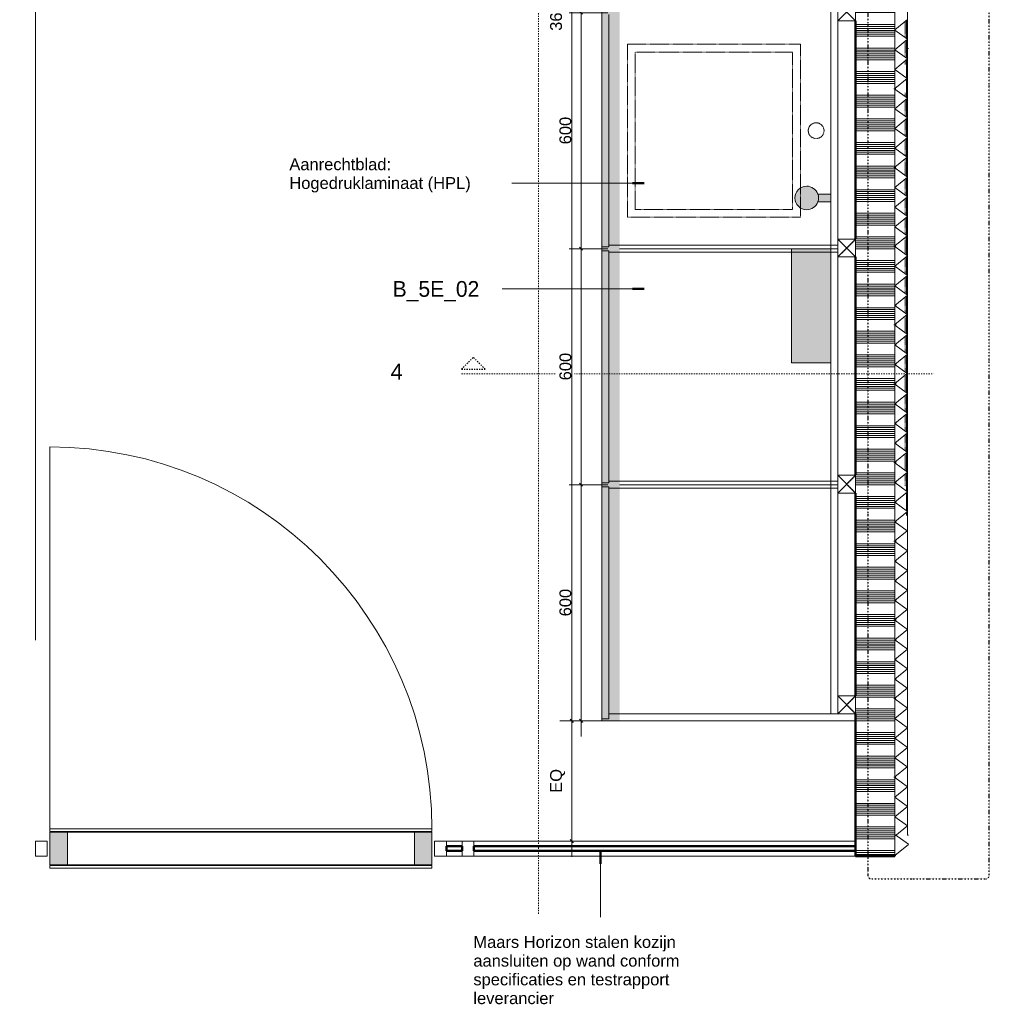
# Model space of a CAD drawing. Header units: millimetres. Extents: x 59467 to 88642, y -9418 to 37445.
# Tile 4 of 6: x 59467 to 61932, y 32394 to 34897. Entities that reach past the tile are written whole.
import ezdxf

# ---------------------------------------------------------------- set-up
doc = ezdxf.new("R2010")
doc.units = ezdxf.units.MM
for name, pattern in [('Dash 1_8_', [6.35, 3.175, -3.175]), ('Dash Dot Dot Small', [7.9375, 3.175, -1.5875, 0, -1.5875, 0, -1.5875]), ('Hidden', [7.14375, 4.7625, -2.38125]), ('Overhead xxSmall', [2.579688, 1.5875, -0.992188]), ('Overhead xxSmall_2_', [2.579688, 1.5875, -0.992188])]:
    doc.linetypes.add(name, pattern=pattern)
for name, color, linetype, lineweight in [('0-1', 7, 'Continuous', 5), ('A----M-', 8, 'Continuous', 5), ('A----M--20', 8, 'Continuous', 5), ('A09-C---1', 135, 'Dash 1_8_', 13), ('A09-C---2', 215, 'Dash 1_8_', 25), ('A09-C---3', 8, 'Dash 1_8_', 5), ('A09-C---6', 8, 'Dash Dot Dot Small', 25), ('A09-NT--1', 50, 'Continuous', 50), ('A09-NT--2', 90, 'Continuous', 13), ('A09-NT--3', 7, 'Continuous', 13), ('A22-----1', 50, 'Continuous', 50), ('A29-----1', 8, 'Continuous', 5), ('A29-----2', 50, 'Continuous', 50), ('A31----', 140, 'Continuous', 5), ('A31-----1', 90, 'Continuous', 13), ('A31-----2', 250, 'Continuous', 18), ('A31-----3', 7, 'Continuous', 5), ('A79-Y---1', 90, 'Continuous', 13), ('A79-Y---2', 8, 'Overhead xxSmall_2_', 13), ('A79-Y---3', 8, 'Continuous', 5), ('A99----', 1, 'Continuous', 5), ('A99-----1', 122, 'Overhead xxSmall', 5), ('A99-----3', 7, 'Continuous', 5), ('A99-----4', 1, 'Overhead xxSmall', 5), ('A99-----5', 1, 'Continuous', 13), ('A99-----6', 1, 'Overhead xxSmall', 13), ('Detail Items', 1, 'Continuous', 5), ('Detail Items-1', 10, 'Continuous', 5), ('Detail Items-2', 1, 'Hidden', 5)]:
    doc.layers.add(name, color=color, linetype=linetype, lineweight=lineweight)
doc.styles.add('Arial', font='arial.ttf', dxfattribs={"height": 40})
doc.styles.add('Arial_1', font='arial.ttf', dxfattribs={"height": 30})
doc.styles.add('SHL-Book-TT_B', font='txt', dxfattribs={"height": 40})
doc.dimstyles.new('TD_Diagonal_1_5_mm', dxfattribs={"dimscale": 304.8, "dimtxt": 30.607782, "dimasz": 0.026247, "dimexe": 0.098425, "dimexo": 0.098425, "dimgap": 0.052493, "dimtad": 1, "dimdec": 0, "dimzin": 0, "dimdsep": 46, "dimtxsty": 'Arial_1', "dimblk1": 'OBLIQUE', "dimblk2": 'OBLIQUE', "dimsah": 1, "dimcen": 0.09, "dimdle": 0.131234, "dimazin": 2, "dimtfac": 1, "dimtdec": 4, "dimtix": 1, "dimtmove": 0, "dimatfit": 3, "dimfxl": 1, "dimtvp": 1, "dimtfill": 1, "dimtolj": 1, "dimtzin": 0, "dimarcsym": 2})

# ---------------------------------------------------------------- blocks, each defined once
blk = doc.blocks.new('NLRS_32_20_DO_deur in glazen wand - glazen deur_MA_01-3650172-Pantry Standard D - Plan view')
at = {"layer": 'A31----'}
h = blk.add_hatch(color=256, dxfattribs=at)
h.paths.add_polyline_path([(60514.5, 32748.5), (60514.5, 32831.3), (60470, 32831.3), (60470, 32748.5)])
h.paths.add_polyline_path([(59588, 32748.5), (59588, 32831.3), (59543.5, 32831.3), (59543.5, 32748.5)])
at = {"layer": 'A31-----2'}
for p, q in [((59543.5, 32839.9), (60514.5, 32839.9)), ((59543.5, 32832.9), (59543.5, 32839.9)), ((60514.5, 32839.9), (60514.5, 32832.9)), ((60514.5, 32832.9), (59543.5, 32832.9)), ((59543.5, 32831.3), (59588, 32831.3)), ((59543.5, 32748.5), (59543.5, 32831.3)), ((59588, 32831.3), (59588, 32748.5)), ((60470, 32831.3), (60514.5, 32831.3)), ((60470, 32748.5), (60470, 32831.3)), ((60514.5, 32831.3), (60514.5, 32748.5)), ((59588, 32748.5), (59543.5, 32748.5)), ((59543.5, 32746.9), (60514.5, 32746.9)), ((59543.5, 32739.9), (59543.5, 32746.9)), ((60514.5, 32739.9), (59543.5, 32739.9)), ((60514.5, 32748.5), (60470, 32748.5)), ((60514.5, 32746.9), (60514.5, 32739.9))]:
    blk.add_line(p, q, dxfattribs=at)
at = {"layer": 'A31-----3'}
for p, q in [((59588, 32831.3), (60470, 32831.3)), ((60470, 32748.5), (59588, 32748.5))]:
    blk.add_line(p, q, dxfattribs=at)
at = {"layer": 'A99-----3'}
blk.add_line((59543.5, 32839.9), (59543.5, 33810.9), dxfattribs=at)
blk.add_arc((59543.5, 32839.9), 971, 359.9999, 89.9999, dxfattribs=at)
blk = doc.blocks.new('Rectangular Mullion - 00_maars_horizon_onder_profiel-3650169-Pantry Standard D - Plan view')
at = {"layer": 'A31-----3'}
for p, q in [((60621.5, 32808.9), (61591.5, 32808.8)), ((61591.5, 32770.8), (60621.5, 32770.9))]:
    blk.add_line(p, q, dxfattribs=at)
blk = doc.blocks.new('Rectangular Mullion - 00_maars_horizon_onder_profiel-3650170-Pantry Standard D - Plan view')
at = {"layer": 'A31-----3'}
for p, q in [((60551.5, 32808.9), (60591.5, 32808.9)), ((60591.5, 32770.9), (60551.5, 32770.9))]:
    blk.add_line(p, q, dxfattribs=at)
blk = doc.blocks.new('Rectangular Mullion - 00_maars_horizon-3226870-Pantry Standard D - Plan view')
at = {"layer": 'A31-----2'}
for p, q in [((59536.5, 32808.9), (59506.5, 32808.9)), ((59506.5, 32808.9), (59506.5, 32770.9)), ((59536.5, 32770.9), (59536.5, 32808.9)), ((59506.5, 32770.9), (59536.5, 32770.9))]:
    blk.add_line(p, q, dxfattribs=at)
blk = doc.blocks.new('Rectangular Mullion - 00_maars_horizon-3650164-Pantry Standard D - Plan view')
at = {"layer": 'A31-----2'}
for p, q in [((60621.5, 32808.9), (60591.5, 32808.9)), ((60591.5, 32808.9), (60591.5, 32770.9)), ((60621.5, 32770.9), (60621.5, 32808.9)), ((60591.5, 32770.9), (60621.5, 32770.9))]:
    blk.add_line(p, q, dxfattribs=at)
blk = doc.blocks.new('732 Balie 5e feature wall - feature wall-8834893-Pantry Standard D - Plan view')
at = {"layer": 'A79-Y---1'}
for p, q in [((61691.5, 34920.7), (61691.5, 34870.8)), ((61691.5, 34870.8), (61723.9, 34897.1)), ((61723.9, 34847.1), (61691.5, 34870.7)), ((61691.5, 34870.7), (61691.5, 34820.8)), ((61691.5, 34820.8), (61723.9, 34847.1)), ((61723.9, 34797.1), (61691.5, 34820.7)), ((61691.5, 34820.7), (61691.5, 34770.8)), ((61691.5, 34770.8), (61723.9, 34797.1)), ((61723.1, 34747.7), (61691.5, 34770.7)), ((61691.5, 34770.7), (61691.5, 34722.1)), ((61691.5, 34722.1), (61723.1, 34747.7)), ((61723.9, 34697.1), (61691.5, 34720.7)), ((61691.5, 34720.7), (61691.5, 34670.8)), ((61691.5, 34670.8), (61723.9, 34697.1)), ((61723.9, 34647.1), (61691.5, 34670.7)), ((61691.5, 34670.7), (61691.5, 34620.8)), ((61691.5, 34620.8), (61723.9, 34647.1)), ((61723.9, 34597.1), (61691.5, 34620.7)), ((61691.5, 34620.7), (61691.5, 34570.8)), ((61691.5, 34570.8), (61723.9, 34597.1)), ((61723.1, 34547.7), (61691.5, 34570.7)), ((61691.5, 34570.7), (61691.5, 34522.1)), ((61691.5, 34522.1), (61723.1, 34547.7)), ((61723.9, 34497.1), (61691.5, 34520.7)), ((61691.5, 34520.7), (61691.5, 34470.8)), ((61691.5, 34470.8), (61723.9, 34497.1)), ((61723.9, 34447.1), (61691.5, 34470.7)), ((61691.5, 34470.7), (61691.5, 34420.8)), ((61691.5, 34420.8), (61723.9, 34447.1)), ((61723.9, 34397.1), (61691.5, 34420.7)), ((61691.5, 34420.7), (61691.5, 34370.8)), ((61691.5, 34370.8), (61723.9, 34397.1)), ((61723.1, 34347.7), (61691.5, 34370.7)), ((61691.5, 34370.7), (61691.5, 34322.1)), ((61691.5, 34322.1), (61723.1, 34347.7)), ((61723.9, 34297.1), (61691.5, 34320.7)), ((61691.5, 34320.7), (61691.5, 34270.8)), ((61691.5, 34270.8), (61723.9, 34297.1)), ((61723.9, 34247.1), (61691.5, 34270.7)), ((61691.5, 34270.7), (61691.5, 34220.8)), ((61691.5, 34220.8), (61723.9, 34247.1)), ((61723.9, 34197.1), (61691.5, 34220.7)), ((61691.5, 34220.7), (61691.5, 34170.8)), ((61691.5, 34170.8), (61723.9, 34197.1)), ((61723.1, 34147.7), (61691.5, 34170.7)), ((61691.5, 34170.7), (61691.5, 34122.1)), ((61691.5, 34122.1), (61723.1, 34147.7)), ((61723.9, 34097.1), (61691.5, 34120.7)), ((61691.5, 34120.7), (61691.5, 34070.8)), ((61691.5, 34070.8), (61723.9, 34097.1)), ((61723.9, 34047.1), (61691.5, 34070.7)), ((61691.5, 34070.7), (61691.5, 34020.8)), ((61691.5, 34020.8), (61723.9, 34047.1)), ((61723.1, 33997.7), (61691.5, 34020.7)), ((61691.5, 34020.7), (61691.5, 33972.1)), ((61691.5, 33972.1), (61723.1, 33997.7)), ((61723.9, 33947.1), (61691.5, 33970.7)), ((61691.5, 33970.7), (61691.5, 33920.8)), ((61691.5, 33920.8), (61723.9, 33947.1)), ((61723.9, 33897.1), (61691.5, 33920.7)), ((61691.5, 33920.7), (61691.5, 33870.8)), ((61691.5, 33870.8), (61723.9, 33897.1)), ((61723.9, 33847.1), (61691.5, 33870.7)), ((61691.5, 33870.7), (61691.5, 33820.8)), ((61691.5, 33820.8), (61723.9, 33847.1)), ((61723.1, 33797.7), (61691.5, 33820.7)), ((61691.5, 33820.7), (61691.5, 33772.1)), ((61691.5, 33772.1), (61723.1, 33797.7)), ((61723.9, 33747.1), (61691.5, 33770.7)), ((61691.5, 33770.7), (61691.5, 33720.8)), ((61691.5, 33720.8), (61723.9, 33747.1)), ((61723.9, 33697.1), (61691.5, 33720.7)), ((61691.5, 33720.7), (61691.5, 33670.8)), ((61691.5, 33670.8), (61723.9, 33697.1)), ((61723.9, 33647.1), (61691.5, 33670.7)), ((61691.5, 33670.7), (61691.5, 33620.8)), ((61691.5, 33620.8), (61723.9, 33647.1)), ((61723.1, 33597.7), (61691.5, 33620.7)), ((61691.5, 33620.7), (61691.5, 33572.1)), ((61691.5, 33572.1), (61723.1, 33597.7)), ((61723.9, 33547.1), (61691.5, 33570.7)), ((61691.5, 33570.7), (61691.5, 33520.8)), ((61691.5, 33520.8), (61723.9, 33547.1)), ((61723.9, 33497.1), (61691.5, 33520.7)), ((61691.5, 33520.7), (61691.5, 33470.8)), ((61691.5, 33470.8), (61723.9, 33497.1)), ((61723.9, 33447.1), (61691.5, 33470.7)), ((61691.5, 33470.7), (61691.5, 33420.8)), ((61691.5, 33420.8), (61723.9, 33447.1)), ((61723.1, 33397.7), (61691.5, 33420.7)), ((61691.5, 33420.7), (61691.5, 33372.1)), ((61691.5, 33372.1), (61723.1, 33397.7)), ((61723.9, 33347.1), (61691.5, 33370.7)), ((61691.5, 33370.7), (61691.5, 33320.8)), ((61691.5, 33320.8), (61723.9, 33347.1)), ((61723.9, 33297.1), (61691.5, 33320.7)), ((61691.5, 33320.7), (61691.5, 33270.8)), ((61691.5, 33270.8), (61723.9, 33297.1)), ((61723.9, 33247.1), (61691.5, 33270.7)), ((61691.5, 33270.7), (61691.5, 33220.8)), ((61691.5, 33220.8), (61723.9, 33247.1)), ((61723.1, 33197.7), (61691.5, 33220.7)), ((61691.5, 33220.7), (61691.5, 33172.1)), ((61691.5, 33172.1), (61723.1, 33197.7)), ((61723.9, 33147.1), (61691.5, 33170.7)), ((61691.5, 33170.7), (61691.5, 33120.8)), ((61691.5, 33120.8), (61723.9, 33147.1)), ((61723.9, 33097.1), (61691.5, 33120.7)), ((61691.5, 33120.7), (61691.5, 33070.8)), ((61691.5, 33070.8), (61723.9, 33097.1)), ((61723.9, 33047.1), (61691.5, 33070.7)), ((61691.5, 33070.7), (61691.5, 33020.8)), ((61691.5, 33020.8), (61723.9, 33047.1)), ((61723.1, 32997.7), (61691.5, 33020.7)), ((61691.5, 33020.7), (61691.5, 32972.1)), ((61691.5, 32972.1), (61723.1, 32997.7)), ((61723.9, 32947.1), (61691.5, 32970.7)), ((61691.5, 32970.7), (61691.5, 32920.8)), ((61691.5, 32920.8), (61723.9, 32947.1)), ((61723.9, 32897.1), (61691.5, 32920.7)), ((61691.5, 32920.7), (61691.5, 32870.8)), ((61691.5, 32870.8), (61723.9, 32897.1)), ((61723.7, 32847.3), (61691.5, 32870.7)), ((61691.5, 32870.7), (61691.5, 32821.2)), ((61691.5, 32821.2), (61723.7, 32847.3)), ((61725.9, 32801.1), (61691.5, 32826)), ((61691.5, 32826), (61691.5, 32772.4)), ((61691.5, 32772.4), (61725.9, 32800.2))]:
    blk.add_line(p, q, dxfattribs=at)
blk = doc.blocks.new('712 Mayor_Eldermen Balie 5e - 712 Mayor_Eldermen Balie 5e-8567392-Pantry Standard D - Plan view')
at = {"layer": 'A79-Y---1'}
for p, q in [((61723.9, 34823.9), (61723.9, 37003.8)), ((61723.9, 34823.9), (61723.9, 32823.9)), ((61725.9, 34823.9), (61723.9, 34823.9)), ((61725.9, 34823.9), (61723.9, 34823.9)), ((61723.9, 32823.9), (61725.9, 32823.9))]:
    blk.add_line(p, q, dxfattribs=at)
blk = doc.blocks.new('711 Pantry Standard D - Pantry Standard D-12594532-Pantry Standard D - Plan view')
at = {"layer": 'A79-Y---2'}
for p, q in [((60991.6, 34314.8), (61546.5, 34314.8)), ((61546.5, 34314.8), (60991.6, 34314.8)), ((60991.6, 34314.8), (61546.5, 34314.8)), ((61546.5, 34314.8), (60991.6, 34314.8)), ((60991.6, 33714.8), (61546.5, 33714.8)), ((61546.5, 33714.8), (60991.6, 33714.8)), ((60991.6, 33714.8), (61546.5, 33714.8)), ((61546.5, 33714.8), (60991.6, 33714.8)), ((60991.6, 33114.8), (61591.6, 33114.8)), ((60991.6, 33114.8), (61591.6, 33114.8))]:
    blk.add_line(p, q, dxfattribs=at)
blk = doc.blocks.new('HSR-D_SHL_ARCH_Vaste Inrichting_rvt-1-Pantry Standard D - Plan view')
at = {"layer": 'A29-----1'}
h = blk.add_hatch(dxfattribs=at)
h.set_pattern_fill('FP_1', color=256, angle=-100, style=0, pattern_type=2)
h.set_pattern_definition([(180, (61691.515, 34914.85), (5e-13, -60), []), (180, (61691.515, 34919.85), (5e-13, -60), []), (180, (61691.515, 34924.85), (5e-13, -60), []), (180, (61691.516, 34929.85), (5e-13, -60), []), (180, (61691.515, 34934.85), (5e-13, -60), []), (180, (61691.515, 34939.85), (5e-13, -60), []), (180, (61691.515, 34944.85), (5e-13, -60), [])])
h.paths.add_polyline_path([(61591.5, 32770.8), (61691.5, 32770.8), (61691.5, 37058.9), (61591.5, 37058.9), (61591.5, 32772.4)])
at = {"layer": 'A22-----1'}
for p, q in [((61591.5, 34893.8), (61591.5, 34338.8)), ((61691.5, 34720.7), (61691.5, 34722.1)), ((61691.5, 34520.7), (61691.5, 34522.1)), ((61691.5, 34320.7), (61691.5, 34322.1)), ((61591.5, 34293.8), (61591.5, 33738.8)), ((61691.5, 34120.7), (61691.5, 34122.1)), ((61691.5, 33970.7), (61691.5, 33972.1)), ((61691.5, 33770.7), (61691.5, 33772.1)), ((61591.5, 33693.8), (61591.5, 33177.8)), ((61691.5, 33570.7), (61691.5, 33572.1)), ((61691.5, 33370.7), (61691.5, 33372.1)), ((61691.5, 33170.7), (61691.5, 33172.1)), ((61591.5, 33132.8), (61591.5, 32770.8)), ((61691.5, 32970.7), (61691.5, 32972.1)), ((61591.5, 32770.8), (61691.5, 32770.8)), ((61691.5, 32770.8), (61691.5, 32772.4))]:
    blk.add_line(p, q, dxfattribs=at)
at = {"layer": 'A29-----2'}
for p, q in [((60591.5, 32795.9), (60551.5, 32795.9)), ((60551.5, 32795.9), (60551.5, 32783.9)), ((60591.5, 32783.9), (60591.5, 32795.9)), ((61591.5, 32795.8), (60621.5, 32795.9)), ((60621.5, 32795.9), (60621.5, 32783.9)), ((61591.5, 32783.8), (61591.5, 32795.8)), ((60551.5, 32783.9), (60591.5, 32783.9)), ((60621.5, 32783.9), (61591.5, 32783.8))]:
    blk.add_line(p, q, dxfattribs=at)
at = {"layer": 'A99-----1'}
for p, q in [((61694.5, 34173.3), (61694.5, 34168.5)), ((61694.5, 34124.6), (61694.5, 34118.5)), ((61694.5, 34073.3), (61694.5, 34068.5)), ((61694.5, 34023.3), (61694.5, 34018.5)), ((61694.5, 33974.6), (61694.5, 33968.5)), ((61694.5, 33923.3), (61694.5, 33918.5)), ((61694.5, 33873.3), (61694.5, 33868.5)), ((61694.5, 33823.3), (61694.5, 33818.5)), ((61694.5, 33774.6), (61694.5, 33768.5)), ((61694.5, 33723.3), (61694.5, 33718.5)), ((61694.5, 33673.3), (61694.5, 33668.5)), ((61694.5, 33623.3), (61694.5, 33618.5)), ((61694.5, 33574.6), (61694.5, 33568.5)), ((61694.5, 33523.3), (61694.5, 33518.5)), ((61694.5, 33473.3), (61694.5, 33468.5)), ((61694.5, 33423.3), (61694.5, 33418.5)), ((61694.5, 33374.6), (61694.5, 33368.5)), ((61694.5, 33323.3), (61694.5, 33318.5)), ((61694.5, 33273.3), (61694.5, 33268.5)), ((61694.5, 33223.3), (61694.5, 33218.5))]:
    blk.add_line(p, q, dxfattribs=at)
at = {"layer": 'A31-----1'}
for name, p in [('NLRS_32_20_DO_deur in glazen wand - glazen deur_MA_01-3650172-Pantry Standard D - Plan view', (0, 0)), ('Rectangular Mullion - 00_maars_horizon-3226870-Pantry Standard D - Plan view', (0, 0)), ('Rectangular Mullion - 00_maars_horizon-3650164-Pantry Standard D - Plan view', (-70, 0)), ('Rectangular Mullion - 00_maars_horizon_onder_profiel-3650170-Pantry Standard D - Plan view', (0, 0)), ('Rectangular Mullion - 00_maars_horizon-3650164-Pantry Standard D - Plan view', (0, 0)), ('Rectangular Mullion - 00_maars_horizon_onder_profiel-3650169-Pantry Standard D - Plan view', (0, 0))]:
    blk.add_blockref(name, p, dxfattribs=at)
at = {"layer": 'A79-Y---1'}
for name in ['732 Balie 5e feature wall - feature wall-8834893-Pantry Standard D - Plan view', '712 Mayor_Eldermen Balie 5e - 712 Mayor_Eldermen Balie 5e-8567392-Pantry Standard D - Plan view', '711 Pantry Standard D - Pantry Standard D-12594532-Pantry Standard D - Plan view']:
    blk.add_blockref(name, (0, 0), dxfattribs=at)
blk = doc.blocks.new('717 Paper Dispenser - 717 Paper Dispenser-18297893-Pantry Standard D - Plan view')
at = {"layer": 'A79-Y---3'}
for p, q in [((61528.5, 34314.8), (61428.5, 34314.8)), ((61428.5, 34314.8), (61428.5, 34024.8)), ((61528.5, 34024.8), (61528.5, 34314.8)), ((61428.5, 34024.8), (61528.5, 34024.8))]:
    blk.add_line(p, q, dxfattribs=at)
blk = doc.blocks.new('717 Toilet Dispenser Exclusive - 717 Toilet Dispenser Exclusive-18296870-Pantry Standard D - Plan view')
at = {"layer": 'A79-Y---3'}
for p, q in [((61528.5, 34453.8), (61495.8, 34453.8)), ((61528.5, 34433.8), (61528.5, 34453.8)), ((61495.8, 34433.8), (61528.5, 34433.8))]:
    blk.add_line(p, q, dxfattribs=at)
for start, end in [(90, 270), (19.4712, 90), (340.5288, 19.4712), (270, 340.5288)]:
    blk.add_arc((61467.5, 34443.8), 30, start, end, dxfattribs=at)
blk = doc.blocks.new('Afstandsklods - Afstandsklods-13479953-Pantry Standard D - Plan view')
at = {"layer": 'Detail Items'}
for p, q in [((61546.5, 34938.8), (61546.5, 34893.8)), ((61591.5, 34938.8), (61546.5, 34938.8)), ((61546.5, 34893.8), (61591.5, 34938.8)), ((61591.5, 34893.8), (61546.5, 34938.8)), ((61591.5, 34938.8), (61591.5, 34893.8)), ((61591.5, 34893.8), (61546.5, 34893.8))]:
    blk.add_line(p, q, dxfattribs=at)
at = {"layer": 'Detail Items-2'}
for p, q in [((61591.5, 34938.8), (61546.5, 34938.8)), ((61546.5, 34938.8), (61546.5, 34893.8)), ((61546.5, 34938.8), (61591.5, 34893.8)), ((61546.5, 34893.8), (61591.5, 34938.8)), ((61591.5, 34893.8), (61591.5, 34938.8)), ((61546.5, 34893.8), (61591.5, 34893.8))]:
    blk.add_line(p, q, dxfattribs=at)
blk = doc.blocks.new('Detail View - Detail - Detail Number-13476530-Pantry Standard D - Plan view')
at = {"layer": 'A09-C---2'}
for p, q in [((60798.2, 37237.6), (60828.2, 37207.6)), ((60798.2, 37237.6), (60798.2, 37177.6)), ((60798.2, 37177.6), (60828.2, 37207.6))]:
    blk.add_line(p, q, dxfattribs=at)
blk = doc.blocks.new('DIMBLOCK1-Pantry Standard D - Plan view')
at = {"layer": 'A----M--20', "lineweight": 35}
for p, q in [((60893.7, 33714.8), (60889.7, 33718.8)), ((60893.7, 33714.8), (60897.7, 33710.8)), ((60893.7, 33114.8), (60889.7, 33118.8)), ((60893.7, 33114.8), (60897.7, 33110.8))]:
    blk.add_line(p, q, dxfattribs=at)
at = {"layer": 'A----M--20'}
for p, q in [((60961.6, 33714.8), (60863.7, 33714.8)), ((60893.7, 33074.8), (60893.7, 33714.8)), ((60893.7, 33714.8), (60961.6, 33714.8)), ((60961.6, 33114.8), (60863.7, 33114.8)), ((60893.7, 33114.8), (60961.6, 33114.8))]:
    blk.add_line(p, q, dxfattribs=at)
at = {"layer": 'A----M--20', "color": 0, "insert": (60838.8, 33380.2), "char_height": 30, "width": 83.065, "attachment_point": 1, "rotation": 90, "line_spacing_factor": 0.941778, "style": 'Arial_1', "bg_fill": 3, "box_fill_scale": 1.25, "bg_fill_color": 256, "bg_fill_true_color": 13158600, "bg_fill_transparency": 0}
blk.add_mtext('600', dxfattribs=at)
blk = doc.blocks.new('_Oblique')
at = {"color": 0, "linetype": 'ByBlock', "lineweight": -2}
blk.add_line((-0.5, -0.5), (0.5, 0.5), dxfattribs=at)
blk = doc.blocks.new('DIMBLOCK2-Pantry Standard D - Plan view')
at = {"layer": 'A----M--20', "lineweight": 35}
for p, q in [((60893.7, 34314.8), (60889.7, 34318.8)), ((60893.7, 34314.8), (60897.7, 34310.8)), ((60893.7, 33714.8), (60889.7, 33718.8)), ((60893.7, 33714.8), (60897.7, 33710.8))]:
    blk.add_line(p, q, dxfattribs=at)
at = {"layer": 'A----M--20'}
for p, q in [((60961.6, 34314.8), (60863.7, 34314.8)), ((60893.7, 33714.8), (60893.7, 34314.8)), ((60893.7, 34314.8), (60961.6, 34314.8)), ((60961.6, 33714.8), (60863.7, 33714.8)), ((60893.7, 33714.8), (60961.6, 33714.8))]:
    blk.add_line(p, q, dxfattribs=at)
at = {"layer": 'A----M--20', "color": 0, "insert": (60838.8, 33980.2), "char_height": 30, "width": 83.065, "attachment_point": 1, "rotation": 90, "line_spacing_factor": 0.941778, "style": 'Arial_1', "bg_fill": 3, "box_fill_scale": 1.25, "bg_fill_color": 256, "bg_fill_true_color": 13158600, "bg_fill_transparency": 0}
blk.add_mtext('600', dxfattribs=at)
blk = doc.blocks.new('DIMBLOCK3-Pantry Standard D - Plan view')
at = {"layer": 'A----M--20', "lineweight": 35}
for p, q in [((60893.7, 34914.8), (60889.7, 34918.8)), ((60893.7, 34914.8), (60897.7, 34910.8)), ((60893.7, 34314.8), (60889.7, 34318.8)), ((60893.7, 34314.8), (60897.7, 34310.8))]:
    blk.add_line(p, q, dxfattribs=at)
at = {"layer": 'A----M--20'}
for p, q in [((60961.6, 34914.8), (60863.7, 34914.8)), ((60893.7, 34314.8), (60893.7, 34914.8)), ((60893.7, 34914.8), (60961.6, 34914.8)), ((60961.6, 34314.8), (60863.7, 34314.8)), ((60893.7, 34314.8), (60961.6, 34314.8))]:
    blk.add_line(p, q, dxfattribs=at)
at = {"layer": 'A----M--20', "color": 0, "insert": (60838.8, 34580.2), "char_height": 30, "width": 83.065, "attachment_point": 1, "rotation": 90, "line_spacing_factor": 0.941778, "style": 'Arial_1', "bg_fill": 3, "box_fill_scale": 1.25, "bg_fill_color": 256, "bg_fill_true_color": 13158600, "bg_fill_transparency": 0}
blk.add_mtext('600', dxfattribs=at)
blk = doc.blocks.new('DIMBLOCK8-Pantry Standard D - Plan view')
at = {"layer": 'A----M--20'}
for p, q in [((60916.6, 36714.8), (60840, 36714.8)), ((60870, 36714.8), (60870, 33114.8)), ((60870, 36714.8), (60916.6, 36714.8)), ((60916.6, 33114.8), (60840, 33114.8)), ((60870, 33114.8), (60916.6, 33114.8))]:
    blk.add_line(p, q, dxfattribs=at)
at = {"layer": 'A----M--20', "lineweight": 35}
for p, q in [((60870, 36714.8), (60866, 36718.8)), ((60870, 36714.8), (60874, 36710.8)), ((60870, 33114.8), (60866, 33118.8)), ((60870, 33114.8), (60874, 33110.8))]:
    blk.add_line(p, q, dxfattribs=at)
at = {"layer": 'A----M--20', "color": 0, "insert": (60815.1, 34868.7), "char_height": 30, "width": 110.753, "attachment_point": 1, "rotation": 90, "line_spacing_factor": 0.941778, "style": 'Arial_1', "bg_fill": 3, "box_fill_scale": 1.25, "bg_fill_color": 256, "bg_fill_true_color": 13158600, "bg_fill_transparency": 0}
blk.add_mtext('3600', dxfattribs=at)
blk = doc.blocks.new('DIMBLOCK9-Pantry Standard D - Plan view')
at = {"layer": 'A----M--20'}
for p, q in [((60916.6, 33114.8), (60840, 33114.8)), ((60870, 33114.8), (60870, 32768.9)), ((60870, 33114.8), (60916.6, 33114.8)), ((60845.7, 32808.9), (60900, 32808.9)), ((60870, 32808.9), (60845.7, 32808.9))]:
    blk.add_line(p, q, dxfattribs=at)
at = {"layer": 'A----M--20', "lineweight": 35}
for p, q in [((60870, 33114.8), (60866, 33118.8)), ((60870, 33114.8), (60874, 33110.8)), ((60870, 32808.9), (60866, 32812.9)), ((60870, 32808.9), (60874, 32804.9))]:
    blk.add_line(p, q, dxfattribs=at)
at = {"layer": 'A----M--20', "color": 0, "insert": (60815.1, 32931.7), "char_height": 30, "width": 72.329, "attachment_point": 1, "rotation": 90, "line_spacing_factor": 0.941778, "style": 'Arial_1', "bg_fill": 3, "box_fill_scale": 1.25, "bg_fill_color": 256, "bg_fill_true_color": 13158600, "bg_fill_transparency": 0}
blk.add_mtext('EQ', dxfattribs=at)
blk = doc.blocks.new('DIMBLOCK11-Pantry Standard D - Plan view')
at = {"layer": 'A----M--20'}
for p, q in [((59506.5, 33319.9), (59506.5, 36819.8)), ((60946.6, 36744.8), (60946.6, 36819.8)), ((60946.6, 36789.8), (59466.5, 36789.8)), ((59506.5, 36789.8), (59506.5, 33319.9)), ((60946.6, 36789.8), (60946.6, 36744.8))]:
    blk.add_line(p, q, dxfattribs=at)
at = {"layer": 'A----M--20', "lineweight": 35}
for p, q in [((59506.5, 36789.8), (59502.5, 36785.8)), ((59506.5, 36789.8), (59510.5, 36793.8)), ((60946.6, 36789.8), (60942.6, 36785.8)), ((60946.6, 36789.8), (60950.6, 36793.8))]:
    blk.add_line(p, q, dxfattribs=at)
at = {"layer": 'A----M--20', "color": 0, "insert": (60180.4, 36844.7), "char_height": 30, "width": 110.753, "attachment_point": 1, "line_spacing_factor": 0.941778, "style": 'Arial_1', "bg_fill": 3, "box_fill_scale": 1.25, "bg_fill_color": 256, "bg_fill_true_color": 13158600, "bg_fill_transparency": 0}
blk.add_mtext('1440', dxfattribs=at)

msp = doc.modelspace()

# ---------------------------------------------------------------- hatches: boundary and pattern name
at = {"layer": 'Detail Items-1'}
h = msp.add_hatch(color=256, dxfattribs=at)
h.paths.add_polyline_path([(60946.6, 33114.8), (60991.6, 33114.8), (60991.6, 36714.8), (60946.6, 36714.8), (60946.6, 33285)])
h.paths.add_polyline_path([(61528.5, 34024.8), (61528.5, 34314.8), (61428.5, 34314.8), (61428.5, 34024.8)])
h.paths.add_polyline_path([(61467.5, 34413.8), (61475.1, 34414.8), (61482.3, 34417.8), (61487.7, 34421.6), (61492.5, 34427.2), (61495.8, 34433.8), (61528.5, 34433.8), (61528.5, 34453.8), (61495.8, 34453.8), (61492.5, 34460.4), (61487.7, 34466), (61481.7, 34470.2), (61474.8, 34472.9), (61467.5, 34473.8), (61459.8, 34472.8), (61452.5, 34469.8), (61446.3, 34465), (61441.5, 34458.8), (61438.5, 34451.6), (61437.5, 34443.8), (61438.5, 34436), (61441.5, 34428.8), (61446.3, 34422.6), (61452.5, 34417.8), (61459.8, 34414.8)])

# ---------------------------------------------------------------- linework, layer by layer
at = {"layer": 'A09-C---1'}
for p, q in [((60786, 37237.6), (60786, 32623.9)), ((60589.8, 33996.5), (61790, 33996.5))]:
    msp.add_line(p, q, dxfattribs=at)
at = {"layer": 'A09-C---6'}
for p, q in [((61622.7, 37112.6), (61622.7, 32722.6)), ((61931.8, 32722.6), (61931.8, 37112.6)), ((61632.7, 32712.6), (61921.8, 32712.6))]:
    msp.add_line(p, q, dxfattribs=at)
for centre, start, end in [((61632.7, 32722.6), 180, 270), ((61921.8, 32722.6), 270, 0)]:
    msp.add_arc(centre, 10, start, end, dxfattribs=at)
at = {"layer": 'A09-NT--1'}
for p, q in [((61054.4, 34481.8), (61024.4, 34481.8)), ((61054.4, 34212.6), (61024.4, 34212.6))]:
    msp.add_line(p, q, dxfattribs=at)
at = {"layer": 'A99----'}
for p, q in [((61721.2, 34894.9), (61721.2, 34849.1)), ((61721.2, 34849.1), (61721.2, 34894.9)), ((61721.2, 34894.9), (61721.2, 34849.1)), ((61721.2, 34849.1), (61721.2, 34894.9)), ((61721.2, 34844.9), (61721.2, 34799.1)), ((61721.2, 34799.1), (61721.2, 34844.9)), ((61721.2, 34844.9), (61721.2, 34799.1)), ((61721.2, 34799.1), (61721.2, 34844.9)), ((61721.2, 34794.9), (61721.2, 34749.1)), ((61721.2, 34749.1), (61721.2, 34794.9)), ((61721.2, 34794.9), (61721.2, 34749.1)), ((61721.2, 34749.1), (61721.2, 34794.9)), ((61721.2, 34746.2), (61721.2, 34699.1)), ((61721.2, 34699.1), (61721.2, 34746.2)), ((61721.2, 34746.2), (61721.2, 34699.1)), ((61721.2, 34699.1), (61721.2, 34746.2)), ((61721.2, 34694.9), (61721.2, 34649.1)), ((61721.2, 34649.1), (61721.2, 34694.9)), ((61721.2, 34694.9), (61721.2, 34649.1)), ((61721.2, 34649.1), (61721.2, 34694.9)), ((61721.2, 34644.9), (61721.2, 34599.1)), ((61721.2, 34599.1), (61721.2, 34644.9)), ((61721.2, 34644.9), (61721.2, 34599.1)), ((61721.2, 34599.1), (61721.2, 34644.9)), ((61721.2, 34594.9), (61721.2, 34582.9)), ((61721.2, 34549.1), (61721.2, 34594.9)), ((61721.2, 34594.9), (61721.2, 34582.9)), ((61721.2, 34549.1), (61721.2, 34594.9)), ((61721.2, 34499.1), (61721.2, 34546.2)), ((61721.2, 34499.1), (61721.2, 34546.2)), ((61721.2, 34449.1), (61721.2, 34494.9)), ((61721.2, 34449.1), (61721.2, 34494.9)), ((61721.2, 34399.1), (61721.2, 34444.9)), ((61721.2, 34399.1), (61721.2, 34444.9)), ((61721.2, 34349.1), (61721.2, 34394.9)), ((61721.2, 34349.1), (61721.2, 34394.9)), ((61721.2, 34299.1), (61721.2, 34346.2)), ((61721.2, 34299.1), (61721.2, 34346.2)), ((61721.2, 34249.1), (61721.2, 34294.9)), ((61721.2, 34249.1), (61721.2, 34294.9)), ((61721.2, 34199.1), (61721.2, 34244.9)), ((61721.2, 34199.1), (61721.2, 34244.9)), ((61721.2, 34149.1), (61721.2, 34194.9)), ((61721.2, 34149.1), (61721.2, 34194.9)), ((61721.2, 34099.1), (61721.2, 34146.2)), ((61721.2, 34099.1), (61721.2, 34146.2)), ((61721.2, 34049.1), (61721.2, 34094.9)), ((61721.2, 34049.1), (61721.2, 34094.9)), ((61721.2, 33999.1), (61721.2, 34044.9)), ((61721.2, 33999.1), (61721.2, 34044.9)), ((61721.2, 33949.1), (61721.2, 33996.2)), ((61721.2, 33949.1), (61721.2, 33996.2)), ((61721.2, 33899.1), (61721.2, 33944.9)), ((61721.2, 33899.1), (61721.2, 33944.9)), ((61721.2, 33849.1), (61721.2, 33894.9)), ((61721.2, 33849.1), (61721.2, 33894.9)), ((61721.2, 33799.1), (61721.2, 33844.9)), ((61721.2, 33799.1), (61721.2, 33844.9)), ((61721.2, 33749.1), (61721.2, 33796.2)), ((61721.2, 33749.1), (61721.2, 33796.2)), ((61721.2, 33699.1), (61721.2, 33744.9)), ((61721.2, 33699.1), (61721.2, 33744.9)), ((61721.2, 33649.1), (61721.2, 33694.9)), ((61721.2, 33649.1), (61721.2, 33694.9)), ((61721.2, 33636.3), (61721.2, 33644.9)), ((61721.2, 33636.3), (61721.2, 33644.9))]:
    msp.add_line(p, q, dxfattribs=at)
at = {"layer": 'A99-----4'}
for p, q in [((61718.2, 34851.3), (61718.2, 34892.4)), ((61718.2, 34851.3), (61718.2, 34892.4)), ((61718.2, 34801.3), (61718.2, 34842.4)), ((61718.2, 34801.3), (61718.2, 34842.4)), ((61718.2, 34782.9), (61718.2, 34792.4)), ((61718.2, 34782.9), (61718.2, 34792.4)), ((61718.2, 34711.4), (61718.2, 34701.3)), ((61718.2, 34711.4), (61718.2, 34701.3)), ((61718.2, 34692.4), (61718.2, 34651.3)), ((61718.2, 34692.4), (61718.2, 34651.3)), ((61718.2, 34642.4), (61718.2, 34601.3)), ((61718.2, 34642.4), (61718.2, 34601.3)), ((61718.2, 34592.4), (61718.2, 34551.3)), ((61718.2, 34592.4), (61718.2, 34551.3)), ((61718.2, 34543.7), (61718.2, 34501.3)), ((61718.2, 34543.7), (61718.2, 34501.3)), ((61718.2, 34492.4), (61718.2, 34451.3)), ((61718.2, 34492.4), (61718.2, 34451.3)), ((61718.2, 34442.4), (61718.2, 34401.3)), ((61718.2, 34442.4), (61718.2, 34401.3)), ((61718.2, 34392.4), (61718.2, 34351.3)), ((61718.2, 34392.4), (61718.2, 34351.3)), ((61718.2, 34343.7), (61718.2, 34301.3)), ((61718.2, 34343.7), (61718.2, 34301.3)), ((61718.2, 34292.4), (61718.2, 34251.3)), ((61718.2, 34292.4), (61718.2, 34251.3)), ((61718.2, 34242.4), (61718.2, 34201.3)), ((61718.2, 34242.4), (61718.2, 34201.3)), ((61718.2, 34192.4), (61718.2, 34151.3)), ((61718.2, 34192.4), (61718.2, 34151.3)), ((61718.2, 34143.7), (61718.2, 34101.3)), ((61718.2, 34143.7), (61718.2, 34101.3)), ((61718.2, 34092.4), (61718.2, 34051.3)), ((61718.2, 34092.4), (61718.2, 34051.3)), ((61718.2, 34042.4), (61718.2, 34001.3)), ((61718.2, 34042.4), (61718.2, 34001.3)), ((61718.2, 33993.7), (61718.2, 33951.3)), ((61718.2, 33993.7), (61718.2, 33951.3)), ((61718.2, 33942.4), (61718.2, 33901.3)), ((61718.2, 33942.4), (61718.2, 33901.3)), ((61718.2, 33892.4), (61718.2, 33851.3)), ((61718.2, 33892.4), (61718.2, 33851.3)), ((61718.2, 33842.4), (61718.2, 33801.3)), ((61718.2, 33842.4), (61718.2, 33801.3)), ((61718.2, 33793.7), (61718.2, 33751.3)), ((61718.2, 33793.7), (61718.2, 33751.3)), ((61718.2, 33742.4), (61718.2, 33711.4)), ((61718.2, 33742.4), (61718.2, 33711.4))]:
    msp.add_line(p, q, dxfattribs=at)
at = {"layer": 'A99-----5'}
for p, q in [((60946.6, 36714.8), (60946.6, 33114.8)), ((60946.6, 33114.8), (60946.6, 36714.8)), ((61528.5, 33132.8), (61528.5, 36697.8)), ((60964.5, 34319.8), (60964.5, 34909.8)), ((61546.5, 34338.8), (61546.5, 34893.8)), ((61591.5, 34338.8), (61591.5, 34893.8)), ((60946.6, 34319.8), (60964.5, 34319.8)), ((60964.5, 34323.8), (61546.5, 34323.8)), ((60964.5, 34309.8), (60946.6, 34309.8)), ((60964.5, 33719.8), (60964.5, 34309.8)), ((61546.5, 34305.8), (60964.5, 34305.8)), ((61546.5, 33738.8), (61546.5, 34293.8)), ((61591.5, 33738.8), (61591.5, 34293.8)), ((60946.6, 33719.8), (60964.5, 33719.8)), ((60964.5, 33723.8), (61546.5, 33723.8)), ((60964.5, 33709.8), (60946.6, 33709.8)), ((60964.5, 33119.8), (60964.5, 33709.8)), ((61546.5, 33705.8), (60964.5, 33705.8)), ((61546.5, 33177.8), (61546.5, 33693.8)), ((61591.5, 33177.8), (61591.5, 33693.8)), ((60946.6, 33119.8), (60964.5, 33119.8)), ((60946.6, 33114.8), (61591.5, 33114.8)), ((60946.6, 33114.8), (61546.6, 33114.8)), ((60964.5, 33132.8), (61546.5, 33132.8)), ((61591.5, 33114.8), (61591.5, 33132.8))]:
    msp.add_line(p, q, dxfattribs=at)
at = {"layer": 'A99-----6'}
for p, q in [((61011.6, 34834.8), (61451.6, 34834.8)), ((61011.6, 34394.8), (61011.6, 34834.8)), ((61451.6, 34834.8), (61451.6, 34394.8)), ((61431.6, 34814.8), (61031.6, 34814.8)), ((61031.6, 34814.8), (61031.6, 34414.8)), ((61431.6, 34414.8), (61431.6, 34814.8)), ((61451.6, 34394.8), (61011.6, 34394.8)), ((61031.6, 34414.8), (61431.6, 34414.8))]:
    msp.add_line(p, q, dxfattribs=at)
msp.add_circle((61491.5, 34614.8), 20, dxfattribs=at)

# ---------------------------------------------------------------- block references
at = {"layer": '0-1'}
msp.add_blockref('HSR-D_SHL_ARCH_Vaste Inrichting_rvt-1-Pantry Standard D - Plan view', (0, 0), dxfattribs=at)
at = {"layer": 'A09-C---2', "rotation": 90.00000000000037}
msp.add_blockref('Detail View - Detail - Detail Number-13476530-Pantry Standard D - Plan view', (97827.5, -26789.5), dxfattribs=at)
at = {"layer": 'A79-Y---3'}
for name in ['717 Toilet Dispenser Exclusive - 717 Toilet Dispenser Exclusive-18296870-Pantry Standard D - Plan view', '717 Paper Dispenser - 717 Paper Dispenser-18297893-Pantry Standard D - Plan view']:
    msp.add_blockref(name, (0, 0), dxfattribs=at)
at = {"layer": 'Detail Items'}
for p in [(0, 0), (0, -600), (0, -1200), (0, -1761)]:
    msp.add_blockref('Afstandsklods - Afstandsklods-13479953-Pantry Standard D - Plan view', p, dxfattribs=at)

# ---------------------------------------------------------------- texts
at = {"layer": 'A09-C---3', "insert": (60409.5, 34022.3), "char_height": 40, "width": 38.481, "attachment_point": 1, "style": 'Arial'}
msp.add_mtext('4', dxfattribs=at)
at = {"layer": 'A09-NT--3', "insert": (60620, 32567.4), "char_height": 30, "width": 634.937, "attachment_point": 1, "style": 'Arial_1', "bg_fill": 3, "box_fill_scale": 1.25, "bg_fill_color": 256, "bg_fill_true_color": 13158600, "bg_fill_transparency": 0}
msp.add_mtext('Maars Horizon stalen kozijn ', dxfattribs=at)

# ---------------------------------------------------------------- next in the draw order: texts
at = {"layer": 'A09-NT--3', "insert": (60620, 32519.8), "char_height": 30, "width": 649.367, "attachment_point": 1, "style": 'Arial_1', "bg_fill": 3, "box_fill_scale": 1.25, "bg_fill_color": 256, "bg_fill_true_color": 13158600, "bg_fill_transparency": 0}
msp.add_mtext('aansluiten op wand conform ', dxfattribs=at)

# ---------------------------------------------------------------- next in the draw order: dimensions: what is measured, and where the dimension line sits
at = {"layer": 'A----M-'}
dim = msp.add_linear_dim(base=(60893.7, 33714.8), p1=(60991.6, 33114.8), p2=(60991.6, 33714.8), angle=90, dimstyle='TD_Diagonal_1_5_mm', override={"dimpost": '<>', "dimfxl": 600}, dxfattribs=at)
dim.commit()
dim.dimension.update_dxf_attribs({"geometry": 'DIMBLOCK1-Pantry Standard D - Plan view', "text_midpoint": (60862.4, 33414.8)})

# ---------------------------------------------------------------- next in the draw order: texts
at = {"layer": 'A09-NT--3', "insert": (60620, 32472.2), "char_height": 30, "width": 615.696, "attachment_point": 1, "style": 'Arial_1', "bg_fill": 3, "box_fill_scale": 1.25, "bg_fill_color": 256, "bg_fill_true_color": 13158600, "bg_fill_transparency": 0}
msp.add_mtext('specificaties en testrapport ', dxfattribs=at)

# ---------------------------------------------------------------- next in the draw order: dimensions: what is measured, and where the dimension line sits
at = {"layer": 'A----M-'}
dim = msp.add_linear_dim(base=(60893.7, 34314.8), p1=(60991.6, 33714.8), p2=(60991.6, 34314.8), angle=90, dimstyle='TD_Diagonal_1_5_mm', override={"dimpost": '<>', "dimfxl": 600}, dxfattribs=at)
dim.commit()
dim.dimension.update_dxf_attribs({"geometry": 'DIMBLOCK2-Pantry Standard D - Plan view', "text_midpoint": (60862.4, 34014.8)})

# ---------------------------------------------------------------- next in the draw order: texts
at = {"layer": 'A09-NT--3', "insert": (60620, 32424.5), "char_height": 30, "width": 259.747, "attachment_point": 1, "style": 'Arial_1', "bg_fill": 3, "box_fill_scale": 1.25, "bg_fill_color": 256, "bg_fill_true_color": 13158600, "bg_fill_transparency": 0}
msp.add_mtext('leverancier ', dxfattribs=at)

# ---------------------------------------------------------------- next in the draw order: dimensions: what is measured, and where the dimension line sits
at = {"layer": 'A----M-'}
dim = msp.add_linear_dim(base=(60893.7, 34914.8), p1=(60991.6, 34314.8), p2=(60991.6, 34914.8), angle=90, dimstyle='TD_Diagonal_1_5_mm', override={"dimpost": '<>', "dimfxl": 600}, dxfattribs=at)
dim.commit()
dim.dimension.update_dxf_attribs({"geometry": 'DIMBLOCK3-Pantry Standard D - Plan view', "text_midpoint": (60862.4, 34614.8)})

# ---------------------------------------------------------------- next in the draw order: dimensions: what is measured, and where the dimension line sits
dim = msp.add_linear_dim(base=(60870, 33114.8), p1=(60946.6, 36714.8), p2=(60946.6, 33114.8), angle=90, dimstyle='TD_Diagonal_1_5_mm', override={"dimpost": '<>', "dimfxl": 3600}, dxfattribs=at)
dim.commit()
dim.dimension.update_dxf_attribs({"geometry": 'DIMBLOCK8-Pantry Standard D - Plan view', "text_midpoint": (60838.7, 34914.8)})

# ---------------------------------------------------------------- next in the draw order: dimensions: what is measured, and where the dimension line sits
dim = msp.add_linear_dim(base=(59506.5, 36789.8), p1=(60946.6, 36714.8), p2=(59506.5, 33289.9), dimstyle='TD_Diagonal_1_5_mm', override={"dimpost": '<>', "dimfxl": 3715.381079}, dxfattribs=at)
dim.commit()
dim.dimension.update_dxf_attribs({"geometry": 'DIMBLOCK11-Pantry Standard D - Plan view', "text_midpoint": (60226.5, 36821.1)})
dim = msp.add_linear_dim(base=(60870, 32808.9), p1=(60946.6, 33114.8), p2=(60875.7, 32808.9), angle=90, text='EQ', dimstyle='TD_Diagonal_1_5_mm', override={"dimpost": '<>', "dimfxl": 314.061051}, dxfattribs=at)
dim.commit()
dim.dimension.update_dxf_attribs({"geometry": 'DIMBLOCK9-Pantry Standard D - Plan view', "text_midpoint": (60837.6, 32961.8)})

# ---------------------------------------------------------------- next in the draw order: linework, layer by layer
at = {"layer": 'A09-NT--1'}
msp.add_line((60943.6, 32781.1), (60943.6, 32751.1), dxfattribs=at)
at = {"layer": 'A09-NT--2'}
for p, q in [((60697.2, 34481.8), (60652.5, 34481.8)), ((61054.4, 34481.8), (60697.2, 34481.8)), ((60728.1, 34212.6), (60693, 34212.6)), ((61054.4, 34212.6), (60728.1, 34212.6)), ((60943.6, 32781.1), (60943.6, 32615.8))]:
    msp.add_line(p, q, dxfattribs=at)

# ---------------------------------------------------------------- next in the draw order: texts
at = {"layer": 'A09-NT--3', "char_height": 30, "attachment_point": 1, "style": 'Arial_1', "bg_fill": 3, "box_fill_scale": 1.25, "bg_fill_color": 256, "bg_fill_true_color": 13158600, "bg_fill_transparency": 0}
for s, insert, width in [('Aanrechtblad: ', (60152.1, 34544.4), 325.485), ('Hogedruklaminaat (HPL)', (60152.1, 34496.8), 557.974)]:
    msp.add_mtext(s, dxfattribs=dict(at, insert=insert, width=width))
at = {"layer": 'A09-NT--3', "insert": (60414.9, 34232.6), "char_height": 40, "width": 288.608, "attachment_point": 1, "style": 'SHL-Book-TT_B'}
msp.add_mtext('B_5E_02', dxfattribs=at)

doc.saveas('drawing.dxf')
